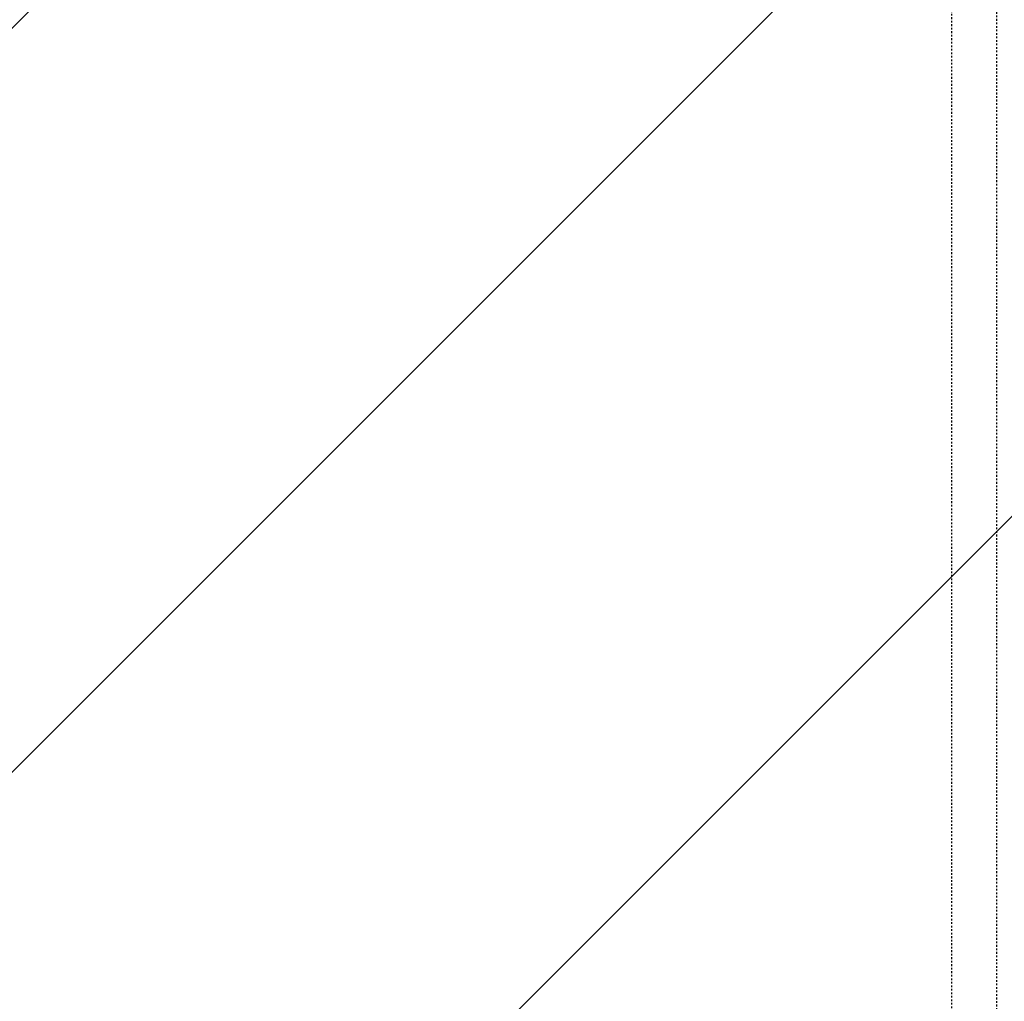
# Model space of a CAD drawing. Header units: centimetres. Extents: x 27698 to 42070, y 833 to 13367.
# Tile 27 of 59: x 29921 to 29978, y 5258 to 5314. Entities that reach past the tile are written whole.
import ezdxf

# ---------------------------------------------------------------- set-up
doc = ezdxf.new("R2010")
doc.units = ezdxf.units.CM
doc.header["$LTSCALE"] = 0.1
doc.linetypes.add('DASHED2', pattern=[9.525, 6.35, -3.175])
doc.layers.add('A_Sufity - Opis', color=4, linetype='Continuous', lineweight=13)
doc.layers.add('CKDRZWI_', color=7, linetype='Continuous')

# ---------------------------------------------------------------- blocks, each defined once
blk = doc.blocks.new('A$7E8719B1CAF')
at = {"color": 7, "linetype": 'DASHED2', "lineweight": -3}
for p, q in [((3913.11, 48), (3913.11, -4048)), ((3938.86, -33.03), (3938.86, -3966.97))]:
    blk.add_line(p, q, dxfattribs=at)

msp = doc.modelspace()

# ---------------------------------------------------------------- hatches: boundary and pattern name
at = {"layer": 'A_Sufity - Opis'}
h = msp.add_hatch(dxfattribs=at)
h.set_pattern_fill('GR_GENERAL', color=256, scale=15)
h.set_pattern_definition([(45, (0, 0), (-21.213203, 21.213203), [])])
h.paths.add_polyline_path([(29603.234, 5714.104), (31730.236, 5724.076), (31730.236, 5160.111), (30722.051, 5160.111), (30722.14, 5150.111), (29616.644, 5150.104), (29616.644, 5211.354), (29603.236, 5211.354)])

# ---------------------------------------------------------------- block references
at = {"layer": 'CKDRZWI_', "xscale": -0.1, "yscale": 0.1, "zscale": 0.1, "rotation": 180}
msp.add_blockref('A$7E8719B1CAF', (29583.236, 5232.354), dxfattribs=at)

doc.saveas('drawing.dxf')
